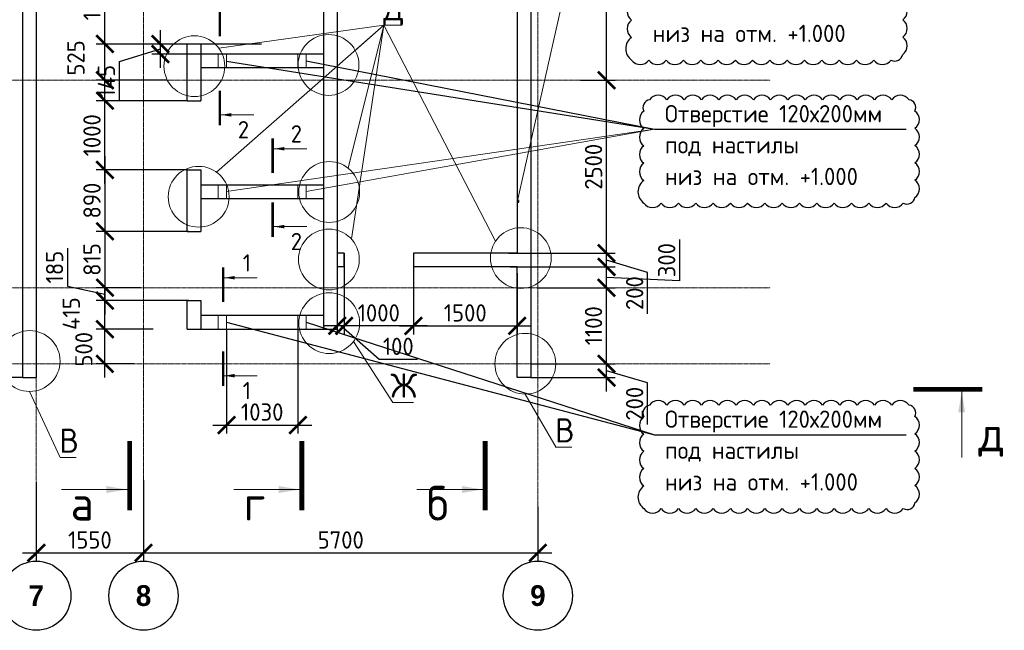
# Model space of a CAD drawing. Header units: millimetres. Extents: x 247266 to 730847, y -636031 to 10052.
# Tile 123 of 196: x 457861 to 472092, y -255233 to -246401. Entities that reach past the tile are written whole.
import ezdxf

# ---------------------------------------------------------------- set-up
doc = ezdxf.new("R2010")
doc.units = ezdxf.units.MM
doc.linetypes.add('______5', pattern=[1100, 800, -100, 100, -100])
doc.linetypes.add('осевая', pattern=[50.8, 31.75, -6.35, 6.35, -6.35])
for name, color, linetype in [('Изменения', 1, 'Continuous'), ('РАЗМЕРЫ', 7, 'Continuous'), ('СПДС_РАЗМЕРЫ', 7, 'Continuous'), ('СПДС_СИМВОЛЫ', 7, 'Continuous')]:
    doc.layers.add(name, color=color, linetype=linetype)
for name, color, linetype, lineweight in [('Надписи', 7, 'Continuous', 18), ('Оси', 7, '______5', 18), ('СТЕНЫ', 7, 'Continuous', 30), ('ТОНКИЕ', 7, 'Continuous', 9), ('Узлы', 7, 'Continuous', 0)]:
    doc.layers.add(name, color=color, linetype=linetype, lineweight=lineweight)
doc.styles.add('Century Gothic', font='GOTHIC.TTF')
doc.styles.add('GOST-2.304_Type-B', font='GOST_Common.ttf')
doc.styles.add('ГОСТ 2.304', font='GOST_Common.ttf')
doc.dimstyles.new('СПДС', dxfattribs={"dimscale": 100, "dimtxt": 2.5, "dimasz": 2.5, "dimexe": 1.25, "dimexo": 0, "dimtad": 1, "dimdec": 0, "dimtxsty": 'GOST-2.304_Type-B', "dimblk": 'ARCHTICK', "dimcen": 2.5, "dimdle": 2, "dimadec": 0, "dimazin": 2, "dimtfac": 0.75, "dimtdec": 0, "dimtmove": 1, "dimatfit": 3, "dimfxl": 1, "dimtolj": 1, "dimarcsym": 1})

# ---------------------------------------------------------------- blocks, each defined once
blk = doc.blocks.new('_ArchTick')
at = {"color": 0, "linetype": 'ByBlock', "const_width": 0.15}
blk.add_lwpolyline([(-0.5, -0.5), (0.5, 0.5)], dxfattribs=at)
blk = doc.blocks.new('*D838')
at = {"layer": 'DEFPOINTS', "color": 0, "ltscale": 100}
for p in [(457675, -251378), (457169, -251578), (457902, -251578)]:
    blk.add_point(p, dxfattribs=at)
at = {"layer": 'РАЗМЕРЫ', "color": 0, "lineweight": -2}
for p, q in [((457169, -251178), (457169, -251778)), ((457675, -251378), (457044, -251378)), ((457902, -251578), (457044, -251578))]:
    blk.add_line(p, q, dxfattribs=at)
at = {"layer": 'РАЗМЕРЫ', "color": 0, "lineweight": -2, "ltscale": 100, "xscale": 250, "yscale": 250, "zscale": 250}
for p, rotation in [((457169, -251378), 90), ((457169, -251578), 270)]:
    blk.add_blockref('_ArchTick', p, dxfattribs=dict(at, rotation=rotation))
at = {"layer": 'РАЗМЕРЫ', "color": 0, "lineweight": 0, "ltscale": 100, "insert": (456815, -251113), "char_height": 250, "attachment_point": 5, "rotation": 90, "style": 'GOST-2.304_Type-B'}
blk.add_mtext('\\A1;200', dxfattribs=at)
blk = doc.blocks.new('*D839')
at = {"layer": 'DEFPOINTS', "color": 0, "ltscale": 100}
for p in [(465252, -251378), (466343, -251378), (465251, -251578)]:
    blk.add_point(p, dxfattribs=at)
at = {"layer": 'РАЗМЕРЫ', "color": 0, "lineweight": -2}
for p, q in [((466343, -251778), (466343, -251178)), ((465252, -251378), (466468, -251378)), ((465251, -251578), (466468, -251578)), ((466937, -251656), (466343, -251478)), ((466937, -252257), (466937, -251656))]:
    blk.add_line(p, q, dxfattribs=at)
at = {"layer": 'РАЗМЕРЫ', "color": 0, "lineweight": -2, "ltscale": 100, "xscale": 250, "yscale": 250, "zscale": 250}
for p, rotation in [((466343, -251378), 90), ((466343, -251578), 270)]:
    blk.add_blockref('_ArchTick', p, dxfattribs=dict(at, rotation=rotation))
at = {"layer": 'РАЗМЕРЫ', "color": 0, "lineweight": 0, "ltscale": 100, "insert": (466749, -251956), "char_height": 250, "attachment_point": 5, "rotation": 90, "style": 'GOST-2.304_Type-B'}
blk.add_mtext('\\A1;200', dxfattribs=at)
blk = doc.blocks.new('*D840')
at = {"layer": 'DEFPOINTS', "color": 0, "ltscale": 100}
for p in [(465351, -250278), (466343, -250278), (465973, -251378)]:
    blk.add_point(p, dxfattribs=at)
at = {"layer": 'РАЗМЕРЫ', "color": 0, "lineweight": -2}
for p, q in [((466343, -251578), (466343, -250078)), ((465351, -250278), (466468, -250278)), ((465973, -251378), (466468, -251378))]:
    blk.add_line(p, q, dxfattribs=at)
at = {"layer": 'РАЗМЕРЫ', "color": 0, "lineweight": -2, "ltscale": 100, "xscale": 250, "yscale": 250, "zscale": 250}
for p, rotation in [((466343, -250278), 90), ((466343, -251378), 270)]:
    blk.add_blockref('_ArchTick', p, dxfattribs=dict(at, rotation=rotation))
at = {"layer": 'РАЗМЕРЫ', "color": 0, "lineweight": 0, "ltscale": 100, "insert": (466155, -250828), "char_height": 250, "attachment_point": 5, "rotation": 90, "style": 'GOST-2.304_Type-B'}
blk.add_mtext('\\A1;1100', dxfattribs=at)
blk = doc.blocks.new('*D841')
at = {"layer": 'DEFPOINTS', "color": 0, "ltscale": 100}
for p in [(464951, -249978), (466343, -249978), (465561, -250278)]:
    blk.add_point(p, dxfattribs=at)
at = {"layer": 'РАЗМЕРЫ', "color": 0, "lineweight": -2}
for p, q in [((467400, -249579), (467400, -250179)), ((466343, -250478), (466343, -249778)), ((464951, -249978), (466468, -249978)), ((467400, -250179), (466343, -250128)), ((465561, -250278), (466468, -250278))]:
    blk.add_line(p, q, dxfattribs=at)
at = {"layer": 'РАЗМЕРЫ', "color": 0, "lineweight": -2, "ltscale": 100, "xscale": 250, "yscale": 250, "zscale": 250}
for p, rotation in [((466343, -249978), 90), ((466343, -250278), 270)]:
    blk.add_blockref('_ArchTick', p, dxfattribs=dict(at, rotation=rotation))
at = {"layer": 'РАЗМЕРЫ', "color": 0, "lineweight": 0, "ltscale": 100, "insert": (467212, -249879), "char_height": 250, "attachment_point": 5, "rotation": 90, "style": 'GOST-2.304_Type-B'}
blk.add_mtext('\\A1;300', dxfattribs=at)
blk = doc.blocks.new('*D842')
at = {"layer": 'DEFPOINTS', "color": 0, "ltscale": 100}
for p in [(464924, -249778), (466343, -249778), (465501, -249978)]:
    blk.add_point(p, dxfattribs=at)
at = {"layer": 'РАЗМЕРЫ', "color": 0, "lineweight": -2}
for p, q in [((466343, -250178), (466343, -249578)), ((464924, -249778), (466468, -249778)), ((466937, -250056), (466343, -249878)), ((465501, -249978), (466468, -249978)), ((466937, -250657), (466937, -250056))]:
    blk.add_line(p, q, dxfattribs=at)
at = {"layer": 'РАЗМЕРЫ', "color": 0, "lineweight": -2, "ltscale": 100, "xscale": 250, "yscale": 250, "zscale": 250}
for p, rotation in [((466343, -249778), 90), ((466343, -249978), 270)]:
    blk.add_blockref('_ArchTick', p, dxfattribs=dict(at, rotation=rotation))
at = {"layer": 'РАЗМЕРЫ', "color": 0, "lineweight": 0, "ltscale": 100, "insert": (466749, -250356), "char_height": 250, "attachment_point": 5, "rotation": 90, "style": 'GOST-2.304_Type-B'}
blk.add_mtext('\\A1;200', dxfattribs=at)
blk = doc.blocks.new('*D843')
at = {"layer": 'DEFPOINTS', "color": 0, "ltscale": 100}
for p in [(465966, -247278), (466343, -247278), (464924, -249778)]:
    blk.add_point(p, dxfattribs=at)
at = {"layer": 'РАЗМЕРЫ', "color": 0, "lineweight": -2}
for p, q in [((466343, -249978), (466343, -247078)), ((465966, -247278), (466468, -247278)), ((464924, -249778), (466468, -249778))]:
    blk.add_line(p, q, dxfattribs=at)
at = {"layer": 'РАЗМЕРЫ', "color": 0, "lineweight": -2, "ltscale": 100, "xscale": 250, "yscale": 250, "zscale": 250}
for p, rotation in [((466343, -247278), 90), ((466343, -249778), 270)]:
    blk.add_blockref('_ArchTick', p, dxfattribs=dict(at, rotation=rotation))
at = {"layer": 'РАЗМЕРЫ', "color": 0, "lineweight": 0, "ltscale": 100, "insert": (466155, -248528), "char_height": 250, "attachment_point": 5, "rotation": 90, "style": 'GOST-2.304_Type-B'}
blk.add_mtext('\\A1;2500', dxfattribs=at)
blk = doc.blocks.new('*D844')
at = {"layer": 'DEFPOINTS', "color": 0, "ltscale": 100}
for p in [(466316, -244178), (466343, -244178), (465966, -247278)]:
    blk.add_point(p, dxfattribs=at)
at = {"layer": 'РАЗМЕРЫ', "color": 0, "lineweight": -2}
for p, q in [((466343, -247478), (466343, -243978)), ((466316, -244178), (466468, -244178)), ((465966, -247278), (466468, -247278))]:
    blk.add_line(p, q, dxfattribs=at)
at = {"layer": 'РАЗМЕРЫ', "color": 0, "lineweight": -2, "ltscale": 100, "xscale": 250, "yscale": 250, "zscale": 250}
for p, rotation in [((466343, -244178), 90), ((466343, -247278), 270)]:
    blk.add_blockref('_ArchTick', p, dxfattribs=dict(at, rotation=rotation))
at = {"layer": 'РАЗМЕРЫ', "color": 0, "lineweight": 0, "ltscale": 100, "insert": (466155, -245728), "char_height": 250, "attachment_point": 5, "rotation": 90, "style": 'GOST-2.304_Type-B'}
blk.add_mtext('\\A1;3100', dxfattribs=at)
blk = doc.blocks.new('*D852')
at = {"layer": 'DEFPOINTS', "color": 0, "ltscale": 100}
for p in [(465051, -250067), (463551, -250383), (465051, -250829)]:
    blk.add_point(p, dxfattribs=at)
at = {"layer": 'РАЗМЕРЫ', "color": 0, "lineweight": -2}
for p, q in [((465051, -250067), (465051, -250954)), ((463551, -250383), (463551, -250954)), ((463351, -250829), (465251, -250829))]:
    blk.add_line(p, q, dxfattribs=at)
at = {"layer": 'РАЗМЕРЫ', "color": 0, "lineweight": -2, "ltscale": 100, "xscale": 250, "yscale": 250, "zscale": 250, "rotation": 180}
blk.add_blockref('_ArchTick', (463551, -250829), dxfattribs=at)
at = {"layer": 'РАЗМЕРЫ', "color": 0, "lineweight": -2, "ltscale": 100, "xscale": 250, "yscale": 250, "zscale": 250}
blk.add_blockref('_ArchTick', (465051, -250829), dxfattribs=at)
at = {"layer": 'РАЗМЕРЫ', "color": 0, "lineweight": 0, "ltscale": 100, "insert": (464301, -250642), "char_height": 250, "attachment_point": 5, "style": 'GOST-2.304_Type-B'}
blk.add_mtext('\\A1;1500', dxfattribs=at)
blk = doc.blocks.new('*D853')
at = {"layer": 'DEFPOINTS', "color": 0, "ltscale": 100}
for p in [(462551, -249778), (463551, -249812), (462551, -250829)]:
    blk.add_point(p, dxfattribs=at)
at = {"layer": 'РАЗМЕРЫ', "color": 0, "lineweight": -2}
for p, q in [((462551, -249778), (462551, -250954)), ((463551, -249812), (463551, -250954)), ((463751, -250829), (462351, -250829))]:
    blk.add_line(p, q, dxfattribs=at)
at = {"layer": 'РАЗМЕРЫ', "color": 0, "lineweight": -2, "ltscale": 100, "xscale": 250, "yscale": 250, "zscale": 250, "rotation": 180}
blk.add_blockref('_ArchTick', (462551, -250829), dxfattribs=at)
at = {"layer": 'РАЗМЕРЫ', "color": 0, "lineweight": -2, "ltscale": 100, "xscale": 250, "yscale": 250, "zscale": 250}
blk.add_blockref('_ArchTick', (463551, -250829), dxfattribs=at)
at = {"layer": 'РАЗМЕРЫ', "color": 0, "lineweight": 0, "ltscale": 100, "insert": (463051, -250642), "char_height": 250, "attachment_point": 5, "style": 'GOST-2.304_Type-B'}
blk.add_mtext('\\A1;1000', dxfattribs=at)
blk = doc.blocks.new('*D854')
at = {"layer": 'DEFPOINTS', "color": 0, "ltscale": 100}
for p in [(462451, -249780), (462551, -249778), (462451, -250829)]:
    blk.add_point(p, dxfattribs=at)
at = {"layer": 'РАЗМЕРЫ', "color": 0, "lineweight": -2}
for p, q in [((462451, -249780), (462451, -250954)), ((462551, -249778), (462551, -250954)), ((462751, -250829), (462251, -250829)), ((463058, -251314), (462501, -250829)), ((463609, -251314), (463058, -251314))]:
    blk.add_line(p, q, dxfattribs=at)
at = {"layer": 'РАЗМЕРЫ', "color": 0, "lineweight": -2, "ltscale": 100, "xscale": 250, "yscale": 250, "zscale": 250}
blk.add_blockref('_ArchTick', (462451, -250829), dxfattribs=at)
at = {"layer": 'РАЗМЕРЫ', "color": 0, "lineweight": -2, "ltscale": 100, "xscale": 250, "yscale": 250, "zscale": 250, "rotation": 180}
blk.add_blockref('_ArchTick', (462551, -250829), dxfattribs=at)
at = {"layer": 'РАЗМЕРЫ', "color": 0, "lineweight": 0, "ltscale": 100, "insert": (463333, -251126), "char_height": 250, "attachment_point": 5, "style": 'GOST-2.304_Type-B'}
blk.add_mtext('\\A1;100', dxfattribs=at)
blk = doc.blocks.new('NSY101')
at = {"color": 0, "linetype": 'ByBlock', "lineweight": -2}
blk.add_circle((0, 0), 50, dxfattribs=at)
blk = doc.blocks.new('СЛОЖНЫЙ_ОБЪЕКТ_34')
at = {"layer": 'Оси', "color": 16, "linetype": 'Continuous', "lineweight": 25, "transparency": 33554687, "xscale": 9.999999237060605, "yscale": 9.999999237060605, "zscale": 9.999999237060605}
blk.add_blockref('NSY101', (24563, -43009), dxfattribs=at)
at = {"layer": 'Оси', "color": 16, "linetype": 'Continuous', "lineweight": 25, "transparency": 33554687, "insert": (24563, -43009), "char_height": 300, "width": 385, "attachment_point": 5, "style": 'Century Gothic'}
blk.add_mtext('\\A1;{\\fCentury Gothic|i0|b1;\\H300.000000;\\W1.000000;\\C16;7}\\P', dxfattribs=at)
blk = doc.blocks.new('СЛОЖНЫЙ_ОБЪЕКТ_35')
at = {"layer": 'Оси', "color": 16, "linetype": 'Continuous', "lineweight": 25, "transparency": 33554687, "xscale": 9.999999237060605, "yscale": 9.999999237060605, "zscale": 9.999999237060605}
blk.add_blockref('NSY101', (26113, -43009), dxfattribs=at)
at = {"layer": 'Оси', "color": 16, "linetype": 'Continuous', "lineweight": 25, "transparency": 33554687, "insert": (26113, -43009), "char_height": 300, "width": 385, "attachment_point": 5, "style": 'Century Gothic'}
blk.add_mtext('\\A1;{\\fCentury Gothic|i0|b1;\\H300.000000;\\W1.000000;\\C16;8}\\P', dxfattribs=at)
blk = doc.blocks.new('СЛОЖНЫЙ_ОБЪЕКТ_36')
at = {"layer": 'Оси', "color": 16, "linetype": 'Continuous', "lineweight": 25, "transparency": 33554687, "xscale": 9.999999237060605, "yscale": 9.999999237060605, "zscale": 9.999999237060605}
blk.add_blockref('NSY101', (31813, -43009), dxfattribs=at)
at = {"layer": 'Оси', "color": 16, "linetype": 'Continuous', "lineweight": 25, "transparency": 33554687, "insert": (31813, -43009), "char_height": 300, "width": 385, "attachment_point": 5, "style": 'Century Gothic'}
blk.add_mtext('\\A1;{\\fCentury Gothic|i0|b1;\\H300.000000;\\W1.000000;\\C16;9}\\P', dxfattribs=at)
blk = doc.blocks.new('*D870')
at = {"layer": 'DEFPOINTS', "color": 0, "ltscale": 100}
for p in [(458101, -253091), (459651, -253061), (459651, -254113)]:
    blk.add_point(p, dxfattribs=at)
at = {"layer": 'РАЗМЕРЫ', "color": 0, "lineweight": -2}
for p, q in [((458101, -253091), (458101, -254238)), ((459651, -253061), (459651, -254238)), ((457901, -254113), (459851, -254113))]:
    blk.add_line(p, q, dxfattribs=at)
at = {"layer": 'РАЗМЕРЫ', "color": 0, "lineweight": -2, "ltscale": 100, "xscale": 250, "yscale": 250, "zscale": 250, "rotation": 180}
blk.add_blockref('_ArchTick', (458101, -254113), dxfattribs=at)
at = {"layer": 'РАЗМЕРЫ', "color": 0, "lineweight": -2, "ltscale": 100, "xscale": 250, "yscale": 250, "zscale": 250}
blk.add_blockref('_ArchTick', (459651, -254113), dxfattribs=at)
at = {"layer": 'РАЗМЕРЫ', "color": 0, "lineweight": 0, "ltscale": 100, "insert": (458876, -253926), "char_height": 250, "attachment_point": 5, "style": 'GOST-2.304_Type-B'}
blk.add_mtext('\\A1;1550', dxfattribs=at)
blk = doc.blocks.new('*D871')
at = {"layer": 'DEFPOINTS', "color": 0, "ltscale": 100}
for p in [(459651, -253340), (465351, -253449), (465351, -254113)]:
    blk.add_point(p, dxfattribs=at)
at = {"layer": 'РАЗМЕРЫ', "color": 0, "lineweight": -2}
for p, q in [((459651, -253340), (459651, -254238)), ((465351, -253449), (465351, -254238)), ((459451, -254113), (465551, -254113))]:
    blk.add_line(p, q, dxfattribs=at)
at = {"layer": 'РАЗМЕРЫ', "color": 0, "lineweight": -2, "ltscale": 100, "xscale": 250, "yscale": 250, "zscale": 250, "rotation": 180}
blk.add_blockref('_ArchTick', (459651, -254113), dxfattribs=at)
at = {"layer": 'РАЗМЕРЫ', "color": 0, "lineweight": -2, "ltscale": 100, "xscale": 250, "yscale": 250, "zscale": 250}
blk.add_blockref('_ArchTick', (465351, -254113), dxfattribs=at)
at = {"layer": 'РАЗМЕРЫ', "color": 0, "lineweight": 0, "ltscale": 100, "insert": (462501, -253926), "char_height": 250, "attachment_point": 5, "style": 'GOST-2.304_Type-B'}
blk.add_mtext('\\A1;5700', dxfattribs=at)
blk = doc.blocks.new('*D1414')
at = {"layer": 'DEFPOINTS', "color": 0, "ltscale": 100}
for p in [(459093, -250878), (459788, -250878), (459516, -251378)]:
    blk.add_point(p, dxfattribs=at)
at = {"layer": 'РАЗМЕРЫ', "color": 0, "lineweight": -2}
for p, q in [((459093, -251578), (459093, -250678)), ((459788, -250878), (458968, -250878)), ((459516, -251378), (458968, -251378))]:
    blk.add_line(p, q, dxfattribs=at)
at = {"layer": 'РАЗМЕРЫ', "color": 0, "lineweight": -2, "ltscale": 100, "xscale": 250, "yscale": 250, "zscale": 250}
for p, rotation in [((459093, -250878), 90), ((459093, -251378), 270)]:
    blk.add_blockref('_ArchTick', p, dxfattribs=dict(at, rotation=rotation))
at = {"layer": 'РАЗМЕРЫ', "color": 0, "lineweight": 0, "ltscale": 100, "insert": (458788, -251168), "char_height": 250, "attachment_point": 5, "rotation": 90, "style": 'GOST-2.304_Type-B'}
blk.add_mtext('\\A1;500', dxfattribs=at)
blk = doc.blocks.new('*D1415')
at = {"layer": 'DEFPOINTS', "color": 0, "ltscale": 100}
for p in [(459093, -250463), (459560, -250463), (459606, -250878)]:
    blk.add_point(p, dxfattribs=at)
at = {"layer": 'РАЗМЕРЫ', "color": 0, "lineweight": -2}
for p, q in [((459093, -251078), (459093, -250263)), ((459560, -250463), (458968, -250463)), ((459606, -250878), (458968, -250878))]:
    blk.add_line(p, q, dxfattribs=at)
at = {"layer": 'РАЗМЕРЫ', "color": 0, "lineweight": -2, "ltscale": 100, "xscale": 250, "yscale": 250, "zscale": 250}
for p, rotation in [((459093, -250463), 90), ((459093, -250878), 270)]:
    blk.add_blockref('_ArchTick', p, dxfattribs=dict(at, rotation=rotation))
at = {"layer": 'РАЗМЕРЫ', "color": 0, "lineweight": 0, "ltscale": 100, "insert": (458606, -250652), "char_height": 250, "attachment_point": 5, "rotation": 90, "style": 'GOST-2.304_Type-B'}
blk.add_mtext('\\A1;415', dxfattribs=at)
blk = doc.blocks.new('*D1416')
at = {"layer": 'DEFPOINTS', "color": 0, "ltscale": 100}
for p in [(459606, -250278), (459093, -250463), (460304, -250463)]:
    blk.add_point(p, dxfattribs=at)
at = {"layer": 'РАЗМЕРЫ', "color": 0, "lineweight": -2}
for p, q in [((458552, -249705), (458552, -250255)), ((459093, -250078), (459093, -250663)), ((458552, -250255), (459093, -250370)), ((459606, -250278), (458968, -250278)), ((460304, -250463), (458968, -250463))]:
    blk.add_line(p, q, dxfattribs=at)
at = {"layer": 'РАЗМЕРЫ', "color": 0, "lineweight": -2, "ltscale": 100, "xscale": 250, "yscale": 250, "zscale": 250}
for p, rotation in [((459093, -250278), 90), ((459093, -250463), 270)]:
    blk.add_blockref('_ArchTick', p, dxfattribs=dict(at, rotation=rotation))
at = {"layer": 'РАЗМЕРЫ', "color": 0, "lineweight": 0, "ltscale": 100, "insert": (458365, -249980), "char_height": 250, "attachment_point": 5, "rotation": 90, "style": 'GOST-2.304_Type-B'}
blk.add_mtext('\\A1;185', dxfattribs=at)
blk = doc.blocks.new('*D1417')
at = {"layer": 'DEFPOINTS', "color": 0, "ltscale": 100}
for p in [(459093, -247573), (460280, -247573), (459705, -248573)]:
    blk.add_point(p, dxfattribs=at)
at = {"layer": 'РАЗМЕРЫ', "color": 0, "lineweight": -2}
for p, q in [((459093, -248773), (459093, -247373)), ((460280, -247573), (458968, -247573)), ((459705, -248573), (458968, -248573))]:
    blk.add_line(p, q, dxfattribs=at)
at = {"layer": 'РАЗМЕРЫ', "color": 0, "lineweight": -2, "ltscale": 100, "xscale": 250, "yscale": 250, "zscale": 250}
for p, rotation in [((459093, -247573), 90), ((459093, -248573), 270)]:
    blk.add_blockref('_ArchTick', p, dxfattribs=dict(at, rotation=rotation))
at = {"layer": 'РАЗМЕРЫ', "color": 0, "lineweight": 0, "ltscale": 100, "insert": (458906, -248073), "char_height": 250, "attachment_point": 5, "rotation": 90, "style": 'GOST-2.304_Type-B'}
blk.add_mtext('\\A1;1000', dxfattribs=at)
blk = doc.blocks.new('*D1418')
at = {"layer": 'DEFPOINTS', "color": 0, "ltscale": 100}
for p in [(459093, -246753), (459478, -246753), (459991, -247278)]:
    blk.add_point(p, dxfattribs=at)
at = {"layer": 'РАЗМЕРЫ', "color": 0, "lineweight": -2}
for p, q in [((459093, -247478), (459093, -246553)), ((459478, -246753), (458968, -246753)), ((459991, -247278), (458968, -247278))]:
    blk.add_line(p, q, dxfattribs=at)
at = {"layer": 'РАЗМЕРЫ', "color": 0, "lineweight": -2, "ltscale": 100, "xscale": 250, "yscale": 250, "zscale": 250}
for p, rotation in [((459093, -246753), 90), ((459093, -247278), 270)]:
    blk.add_blockref('_ArchTick', p, dxfattribs=dict(at, rotation=rotation))
at = {"layer": 'РАЗМЕРЫ', "color": 0, "lineweight": 0, "ltscale": 100, "insert": (458673, -246954), "char_height": 250, "attachment_point": 5, "rotation": 90, "style": 'GOST-2.304_Type-B'}
blk.add_mtext('\\A1;525', dxfattribs=at)
blk = doc.blocks.new('*D1421')
at = {"layer": 'DEFPOINTS', "color": 0, "ltscale": 100}
for p in [(460288, -248573), (459093, -249463), (460300, -249463)]:
    blk.add_point(p, dxfattribs=at)
at = {"layer": 'РАЗМЕРЫ', "color": 0, "lineweight": -2}
for p, q in [((459093, -248373), (459093, -249663)), ((460288, -248573), (458968, -248573)), ((460300, -249463), (458968, -249463))]:
    blk.add_line(p, q, dxfattribs=at)
at = {"layer": 'РАЗМЕРЫ', "color": 0, "lineweight": -2, "ltscale": 100, "xscale": 250, "yscale": 250, "zscale": 250}
for p, rotation in [((459093, -248573), 90), ((459093, -249463), 270)]:
    blk.add_blockref('_ArchTick', p, dxfattribs=dict(at, rotation=rotation))
at = {"layer": 'РАЗМЕРЫ', "color": 0, "lineweight": 0, "ltscale": 100, "insert": (458906, -249018), "char_height": 250, "attachment_point": 5, "rotation": 90, "style": 'GOST-2.304_Type-B'}
blk.add_mtext('\\A1;890', dxfattribs=at)
blk = doc.blocks.new('*D1422')
at = {"layer": 'DEFPOINTS', "color": 0, "ltscale": 100}
for p in [(460300, -249463), (459093, -250278), (459418, -250278)]:
    blk.add_point(p, dxfattribs=at)
at = {"layer": 'РАЗМЕРЫ', "color": 0, "lineweight": -2}
for p, q in [((459093, -249263), (459093, -250478)), ((460300, -249463), (458968, -249463)), ((459418, -250278), (458968, -250278))]:
    blk.add_line(p, q, dxfattribs=at)
at = {"layer": 'РАЗМЕРЫ', "color": 0, "lineweight": -2, "ltscale": 100, "xscale": 250, "yscale": 250, "zscale": 250}
for p, rotation in [((459093, -249463), 90), ((459093, -250278), 270)]:
    blk.add_blockref('_ArchTick', p, dxfattribs=dict(at, rotation=rotation))
at = {"layer": 'РАЗМЕРЫ', "color": 0, "lineweight": 0, "ltscale": 100, "insert": (458906, -249870), "char_height": 250, "attachment_point": 5, "rotation": 90, "style": 'GOST-2.304_Type-B'}
blk.add_mtext('\\A1;815', dxfattribs=at)
blk = doc.blocks.new('*D1423')
at = {"layer": 'DEFPOINTS', "color": 0, "ltscale": 100}
for p in [(459093, -245452), (459286, -245452), (460281, -246753)]:
    blk.add_point(p, dxfattribs=at)
at = {"layer": 'РАЗМЕРЫ', "color": 0, "lineweight": -2}
for p, q in [((459093, -246953), (459093, -245252)), ((459286, -245452), (458968, -245452)), ((460281, -246753), (458968, -246753))]:
    blk.add_line(p, q, dxfattribs=at)
at = {"layer": 'РАЗМЕРЫ', "color": 0, "lineweight": -2, "ltscale": 100, "xscale": 250, "yscale": 250, "zscale": 250}
for p, rotation in [((459093, -245452), 90), ((459093, -246753), 270)]:
    blk.add_blockref('_ArchTick', p, dxfattribs=dict(at, rotation=rotation))
at = {"layer": 'РАЗМЕРЫ', "color": 0, "lineweight": 0, "ltscale": 100, "insert": (458906, -246103), "char_height": 250, "attachment_point": 5, "rotation": 90, "style": 'GOST-2.304_Type-B'}
blk.add_mtext('\\A1;1300', dxfattribs=at)
blk = doc.blocks.new('*D1424')
at = {"layer": 'DEFPOINTS', "color": 0, "ltscale": 100}
for p in [(459896, -246753), (461358, -246753), (460481, -246898)]:
    blk.add_point(p, dxfattribs=at)
at = {"layer": 'РАЗМЕРЫ', "color": 0, "lineweight": -2}
for p, q in [((459896, -247098), (459896, -246553)), ((461358, -246753), (459771, -246753)), ((459302, -247004), (459896, -246825)), ((460481, -246898), (459771, -246898)), ((459302, -247579), (459302, -247004))]:
    blk.add_line(p, q, dxfattribs=at)
at = {"layer": 'РАЗМЕРЫ', "color": 0, "lineweight": -2, "ltscale": 100, "xscale": 250, "yscale": 250, "zscale": 250}
for p, rotation in [((459896, -246753), 90), ((459896, -246898), 270)]:
    blk.add_blockref('_ArchTick', p, dxfattribs=dict(at, rotation=rotation))
at = {"layer": 'РАЗМЕРЫ', "color": 0, "lineweight": 0, "ltscale": 100, "insert": (459115, -247291), "char_height": 250, "attachment_point": 5, "rotation": 90, "style": 'GOST-2.304_Type-B'}
blk.add_mtext('\\A1;145', dxfattribs=at)

msp = doc.modelspace()

# ---------------------------------------------------------------- linework, layer by layer
at = {"layer": 'Изменения', "elevation": 560}
msp.add_lwpolyline([(466705.09, -246157.11, 0.52056705), (466705.09, -246407.11, 0.52056705), (466705.09, -246657.11, 0.52056705), (466705.09, -246984.69, 0.52056705), (466955.09, -246984.69, 0.52056705), (467205.09, -246984.69, 0.52056705), (467455.09, -246984.69, 0.52056705), (467705.09, -246984.69, 0.52056705), (467955.09, -246984.69, 0.52056705), (468205.09, -246984.69, 0.52056705), (468455.09, -246984.69, 0.52056705), (468705.09, -246984.69, 0.52056705), (468955.09, -246984.69, 0.52056705), (469205.09, -246984.69, 0.52056705), (469455.09, -246984.69, 0.52056705), (469705.09, -246984.69, 0.52056705), (469955.09, -246984.69, 0.52056705), (470205.09, -246984.69, 0.52056705), (470455.09, -246984.69, 0.52056705), (470623.57, -246903.16, 0.52056705), (470623.57, -246653.16, 0.52056705), (470623.57, -246403.16, 0.52056705), (470623.57, -246153.16, 0.52056705)], format="xyb", dxfattribs=at)
for points in [[(466964.86, -247558.49, 0.52056705), (466882.59, -247726.23, 0.52056705), (466882.59, -247976.23, 0.52056705), (466882.59, -248226.23, 0.52056705), (466882.59, -248476.23, 0.52056705), (466882.59, -248726.23, 0.52056705), (466882.59, -249053.8, 0.52056705), (467132.59, -249053.8, 0.52056705), (467382.59, -249053.8, 0.52056705), (467632.59, -249053.8, 0.52056705), (467882.59, -249053.8, 0.52056705), (468132.59, -249053.8, 0.52056705), (468382.59, -249053.8, 0.52056705), (468632.59, -249053.8, 0.52056705), (468882.59, -249053.8, 0.52056705), (469132.59, -249053.8, 0.52056705), (469382.59, -249053.8, 0.52056705), (469632.59, -249053.8, 0.52056705), (469882.59, -249053.8, 0.52056705), (470132.59, -249053.8, 0.52056705), (470382.59, -249053.8, 0.52056705), (470632.59, -249053.8, 0.52056705), (470801.07, -248972.28, 0.52056705), (470801.07, -248722.28, 0.52056705), (470801.07, -248472.28, 0.52056705), (470801.07, -248222.28, 0.52056705), (470801.07, -247972.28, 0.52056705), (470801.07, -247722.28, 0.52056705), (470714.86, -247558.49, 0.52056705), (470464.86, -247558.49, 0.52056705), (470214.86, -247558.49, 0.52056705), (469964.86, -247558.49, 0.52056705), (469714.86, -247558.49, 0.52056705), (469464.86, -247558.49, 0.52056705), (469214.86, -247558.49, 0.52056705), (468964.86, -247558.49, 0.52056705), (468714.86, -247558.49, 0.52056705), (468464.86, -247558.49, 0.52056705), (468214.86, -247558.49, 0.52056705), (467964.86, -247558.49, 0.52056705), (467714.86, -247558.49, 0.52056705), (467464.86, -247558.49, 0.52056705), (467214.86, -247558.49, 0.52056705)], [(466964.86, -251976.54, 0.52056705), (466882.59, -252144.28, 0.52056705), (466882.59, -252394.28, 0.52056705), (466882.59, -252644.28, 0.52056705), (466882.59, -252894.28, 0.52056705), (466882.59, -253144.28, 0.52056705), (466882.59, -253471.85, 0.52056705), (467132.59, -253471.85, 0.52056705), (467382.59, -253471.85, 0.52056705), (467632.59, -253471.85, 0.52056705), (467882.59, -253471.85, 0.52056705), (468132.59, -253471.85, 0.52056705), (468382.59, -253471.85, 0.52056705), (468632.59, -253471.85, 0.52056705), (468882.59, -253471.85, 0.52056705), (469132.59, -253471.85, 0.52056705), (469382.59, -253471.85, 0.52056705), (469632.59, -253471.85, 0.52056705), (469882.59, -253471.85, 0.52056705), (470132.59, -253471.85, 0.52056705), (470382.59, -253471.85, 0.52056705), (470632.59, -253471.85, 0.52056705), (470801.07, -253390.33, 0.52056705), (470801.07, -253140.33, 0.52056705), (470801.07, -252890.33, 0.52056705), (470801.07, -252640.33, 0.52056705), (470801.07, -252390.33, 0.52056705), (470801.07, -252140.33, 0.52056705), (470714.86, -251976.54, 0.52056705), (470464.86, -251976.54, 0.52056705), (470214.86, -251976.54, 0.52056705), (469964.86, -251976.54, 0.52056705), (469714.86, -251976.54, 0.52056705), (469464.86, -251976.54, 0.52056705), (469214.86, -251976.54, 0.52056705), (468964.86, -251976.54, 0.52056705), (468714.86, -251976.54, 0.52056705), (468464.86, -251976.54, 0.52056705), (468214.86, -251976.54, 0.52056705), (467964.86, -251976.54, 0.52056705), (467714.86, -251976.54, 0.52056705), (467464.86, -251976.54, 0.52056705), (467214.86, -251976.54, 0.52056705)]]:
    msp.add_lwpolyline(points, format="xyb", close=True, dxfattribs=at)
at = {"layer": 'Надписи', "lineweight": 15, "ltscale": 0.3}
for p, q in [((465051.68, -249040.85, -760), (466808.24, -241254.82, -760)), ((460705.11, -248606.17, -720), (463122.49, -246482.12, -720)), ((460740.82, -246815.05, -720), (463122.49, -246482.12, -720)), ((462608.27, -248549.46, -720), (463122.49, -246482.12, -720)), ((462654.92, -249573.04, -720), (463122.49, -246482.12, -720)), ((462654.92, -249573.04, -720), (463122.49, -246482.12, -720)), ((462710.92, -246844.61, -720), (463122.49, -246482.12, -720)), ((462710.92, -246844.61, -720), (463122.49, -246482.12, -720)), ((462710.92, -246844.61, -720), (463122.49, -246482.12, -720)), ((463122.49, -246482.12, -720), (463122.59, -246482.12, -720)), ((463122.71, -246481.77, -720), (463387.96, -246481.77, -720)), ((462685.8, -251054.19, -720), (463253.39, -251938.07, -720)), ((462685.8, -251054.19, -720), (463253.39, -251938.07, -720)), ((462685.8, -251054.19, -720), (463253.39, -251938.07, -720)), ((458004.73, -251777.94, -360), (458448.39, -252735.86, -360)), ((458004.73, -251777.94, -360), (458448.39, -252735.86, -360)), ((458004.73, -251777.94, -360), (458448.39, -252735.86, -360)), ((465168.98, -251817.33, -1280), (465612.65, -252586.77, -1280)), ((465168.98, -251817.33, -1280), (465612.65, -252586.77, -1280)), ((465168.98, -251817.33, -1280), (465612.65, -252586.77, -1280)), ((463253.39, -251938.07, -720), (463253.49, -251938.07, -720)), ((463253.63, -251937.72, -720), (463553.91, -251937.72, -720)), ((465612.65, -252586.77, -1280), (465612.75, -252586.77, -1280)), ((465612.85, -252586.42, -1280), (465843.06, -252586.42, -1280)), ((458448.39, -252735.86, -360), (458448.49, -252735.86, -360)), ((458448.6, -252735.51, -360), (458678.81, -252735.51, -360))]:
    msp.add_line(p, q, dxfattribs=at)
at = {"layer": 'Надписи', "ltscale": 0.3}
msp.add_line((463122.61, -246481.77, -720), (464739.29, -249604.02, -360), dxfattribs=at)
at = {"layer": 'Надписи'}
for centre in [(462325.54, -247055.86, -360), (460385.9, -247074.24, -360), (462334.73, -248893.43, -360), (460447.66, -248962.34, -360), (462330.12, -249869.09, -720), (465104.13, -249849.04, -360), (462334.73, -250789.81, -360), (458004.73, -251338.46), (465168.98, -251377.85, -920)]:
    msp.add_circle(centre, 439.48, dxfattribs=at)
at = {"layer": 'Оси', "linetype": 'осевая', "lineweight": 0, "ltscale": 0.3, "transparency": 33554687}
for p, q in [((458101.49, -240419.53, -1120), (458101.49, -254217.3, -1120)), ((459651.49, -240419.53, -1120), (459651.49, -254217.3, -1120)), ((465351.49, -240419.53, -1120), (465351.49, -254217.3, -1120)), ((454564.22, -247277.85, -1120), (468708.85, -247277.85, -1120)), ((454564.22, -250277.85, -1120), (468708.85, -250277.85, -1120)), ((454564.22, -251377.85, -1120), (468708.85, -251377.85, -1120))]:
    msp.add_line(p, q, dxfattribs=at)
at = {"layer": 'СПДС_СИМВОЛЫ', "ltscale": 100}
for p, q in [((460848.32, -247000.22, -560), (467037.14, -247985.8)), ((462001.38, -246997.85, -560), (467037.14, -247985.8)), ((467037.14, -247985.8), (470675.98, -247985.8)), ((460851.38, -250777.85, -560), (467037.14, -252403.85)), ((462001.38, -250777.85, -560), (467037.14, -252403.85)), ((467037.14, -252403.85), (470675.98, -252403.85))]:
    msp.add_line(p, q, dxfattribs=at)
at = {"layer": 'СТЕНЫ', "linetype": 'Continuous', "transparency": 33554687}
for p, q in [((462251.38, -243927.85, -560), (462251.38, -250877.85, -560)), ((465051.38, -243927.85, -560), (465051.38, -249777.85, -560)), ((457901.38, -244177.85, -560), (457901.38, -251577.85, -560)), ((458101.38, -244127.85, -560), (458101.38, -251577.85, -560)), ((462451.38, -244127.85, -560), (462451.38, -249777.85, -560)), ((465251.38, -251577.85, -560), (465251.38, -244177.85, -560)), ((460281.38, -247572.85, -755.24), (460281.38, -246752.85, -560)), ((460481.38, -246752.85, -560), (460481.38, -247572.85, -755.24)), ((462251.38, -246897.85, -560), (460481.38, -246897.85, -560)), ((462251.38, -247097.85, -560), (460481.38, -247097.85, -560)), ((460281.38, -249462.85, -755.48), (460281.38, -248572.85, -558.9)), ((460481.38, -248572.85, -558.9), (460481.38, -249462.85, -755.48)), ((460481.38, -248787.85, -560), (462251.38, -248787.85, -560)), ((460481.38, -248987.85, -560), (462251.38, -248987.85, -560)), ((462551.38, -249777.85, -560), (462451.38, -249777.85, -560)), ((465051.38, -249777.85, -560), (463551.38, -249777.85, -560)), ((462551.38, -249977.85, -560), (462451.38, -249977.85, -560)), ((462451.38, -249977.85, -560), (462451.38, -250877.85, -560)), ((465051.38, -249977.85, -560), (463551.38, -249977.85, -560)), ((465051.38, -251577.85, -560), (465051.38, -249977.85, -560)), ((460281.38, -250877.85, -760), (460281.38, -250462.85, -760)), ((460481.38, -250462.85, -760), (460481.38, -250877.85, -760)), ((462251.38, -250677.85, -560), (460481.38, -250677.85, -560)), ((460281.38, -250877.85, -560), (462451.38, -250877.85, -560)), ((457901.38, -251577.85, -560), (458101.38, -251577.85, -560)), ((465251.38, -251577.85, -560), (465051.38, -251577.85, -560))]:
    msp.add_line(p, q, dxfattribs=at)
for points, elevation in [([(460281.38, -246752.85), (460481.38, -246752.85)], -560), ([(460281.38, -247572.85), (460481.38, -247572.85)], -560), ([(460281.38, -248572.85), (460481.38, -248572.85)], -560), ([(465051.68, -249015.85), (465051.68, -249040.85), (465076.68, -249040.85), (465076.68, -249015.85), (465051.68, -249015.85)], -200), ([(460281.38, -249462.85), (460481.38, -249462.85)], -755.48), ([(462551.38, -249977.85), (462551.38, -249777.85)], -560), ([(463551.38, -249779.69), (463551.38, -249977.85)], -560), ([(460281.38, -250462.85), (460481.38, -250462.85)], -513.61)]:
    msp.add_lwpolyline(points, dxfattribs=dict(at, elevation=elevation))
at = {"layer": 'ТОНКИЕ', "ltscale": 100}
for p, q in [((460731.38, -247097.85, -560), (460731.38, -246897.85, -560)), ((460851.38, -247097.85, -560), (460851.38, -246897.85, -560)), ((461881.38, -247097.85, -560), (461881.38, -246897.85, -560)), ((462001.38, -247097.85, -560), (462001.38, -246897.85, -560)), ((460851.38, -248887.85, -560), (467037.14, -247985.8)), ((467037.14, -247985.8), (462001.38, -248887.85, -560)), ((460731.38, -248987.85, -560), (460731.38, -248787.85, -560)), ((460851.38, -248987.85, -560), (460851.38, -248787.85, -560)), ((461881.38, -248987.85, -560), (461881.38, -248787.85, -560)), ((462001.38, -248987.85, -560), (462001.38, -248787.85, -560)), ((460731.38, -250877.85, -560), (460731.38, -250677.85, -560)), ((460851.38, -250877.85, -560), (460851.38, -250677.85, -560)), ((461881.38, -250877.85, -560), (461881.38, -250677.85, -560)), ((462001.38, -250877.85, -560), (462001.38, -250677.85, -560))]:
    msp.add_line(p, q, dxfattribs=at)
at = {"layer": 'Узлы', "linetype": 'Continuous', "lineweight": 0}
for p, q in [((460770.11, -247777.66), (461245.11, -247777.66)), ((461535.22, -248267.58), (462010.22, -248267.58)), ((461535.22, -249394.77), (462010.22, -249394.77)), ((460818.94, -250133.39), (461293.94, -250133.39)), ((460818.94, -251550.39), (461293.94, -251550.39)), ((471476.71, -251782.18, -360), (471476.71, -252732.18, -360)), ((459414.58, -253196.65, -360), (458464.58, -253196.65, -360)), ((461904.88, -253196.65, -360), (460954.88, -253196.65, -360)), ((464552.6, -253196.65, -360), (463602.6, -253196.65, -360))]:
    msp.add_line(p, q, dxfattribs=at)
at = {"layer": 'Узлы', "linetype": 'Continuous', "lineweight": 0, "const_width": 35}
for points in [[(460752.61, -246143.67), (460752.61, -246643.67)], [(460752.61, -247927.66), (460752.61, -247427.66)], [(461517.72, -248117.58), (461517.72, -248617.58)], [(461517.72, -249544.77), (461517.72, -249044.77)], [(460801.44, -249983.39), (460801.44, -250483.39)], [(460801.44, -251700.39), (460801.44, -251200.39)]]:
    msp.add_lwpolyline(points, dxfattribs=at)
at = {"layer": 'Узлы', "linetype": 'Continuous', "lineweight": 0, "const_width": 70, "elevation": -360}
for points in [[(471776.71, -251747.18), (470776.71, -251747.18)], [(459449.58, -253496.65), (459449.58, -252496.65)], [(461939.88, -253496.65), (461939.88, -252496.65)], [(464587.6, -253496.65), (464587.6, -252496.65)]]:
    msp.add_lwpolyline(points, dxfattribs=at)
at = {"layer": 'Узлы', "linetype": 'Continuous', "lineweight": 0}
for points in [[(460770.11, -247777.66), (460920.34, -247802.8), (460920.34, -247752.52)], [(461535.22, -248267.58), (461685.45, -248292.72), (461685.45, -248242.44)], [(461535.22, -249394.77), (461685.45, -249419.91), (461685.45, -249369.63)], [(460818.94, -250133.39), (460969.17, -250158.53), (460969.17, -250108.26)], [(460818.94, -251550.39), (460969.17, -251575.53), (460969.17, -251525.25)], [(471476.71, -251782.18, -360), (471426.43, -252082.63, -360), (471526.99, -252082.63, -360)], [(459414.58, -253196.65, -360), (459114.13, -253246.92, -360), (459114.13, -253146.37, -360)], [(461904.88, -253196.65, -360), (461604.43, -253246.92, -360), (461604.43, -253146.37, -360)], [(464552.6, -253196.65, -360), (464252.15, -253246.92, -360), (464252.15, -253146.37, -360)]]:
    msp.add_solid(points, dxfattribs=at)

# ---------------------------------------------------------------- block references
at = {"layer": 'Оси', "linetype": 'Continuous', "lineweight": 25, "transparency": 33554687}
for name in ['СЛОЖНЫЙ_ОБЪЕКТ_34', 'СЛОЖНЫЙ_ОБЪЕКТ_35', 'СЛОЖНЫЙ_ОБЪЕКТ_36']:
    msp.add_blockref(name, (433537.97, -211723.68, -1120), dxfattribs=at)

# ---------------------------------------------------------------- texts
at = {"layer": 'Надписи', "ltscale": 0.3, "char_height": 350, "attachment_point": 2, "style": 'GOST-2.304_Type-B'}
for s, insert in [('Д', (463265.21, -246061.77, -720)), ('Ж', (463413.63, -251517.72, -720)), ('В', (465737.85, -252166.42, -1280)), ('В', (458573.6, -252315.51, -360))]:
    msp.add_mtext(s, dxfattribs=dict(at, insert=insert))
at = {"layer": 'СПДС_СИМВОЛЫ', "color": 7, "linetype": 'Continuous', "ltscale": 100, "style": 'ГОСТ 2.304'}
for s, p in [('низ на отм. +1.000', (467009.63, -246724.47)), ('Отверстие 120х200мм', (467187.14, -247885.8)), ('под настилы', (467187.14, -248335.8)), ('низ на отм. +1.000', (467187.14, -248793.58)), ('Отверстие 120х200мм', (467187.14, -252303.85)), ('под настилы', (467187.14, -252753.85)), ('низ на отм. +1.000', (467187.14, -253211.63))]:
    msp.add_text(s, height=250, dxfattribs=at).set_placement(p)
at = {"layer": 'Узлы', "linetype": 'Continuous', "lineweight": 0, "attachment_point": 5, "style": 'GOST-2.304_Type-B'}
for s, width, gutter_width, insert, char_height in [('2', 361.9399, 12.5, (461095.11, -247992.66), 250), ('2', 361.9399, 12.5, (461860.22, -248052.58), 250), ('2', 361.9399, 12.5, (461860.22, -249609.77), 250), ('1', 361.9399, 12.5, (461143.94, -249918.39), 250), ('1', 361.9399, 12.5, (461143.94, -251765.39), 250), ('д', 723.8798, 25, (471906.71, -252432.18, -360), 500), ('б', 723.8798, 25, (463902.6, -253395.11, -360), 500), ('а', 723.8798, 25, (458764.58, -253395.11, -360), 500), ('г', 723.8798, 25, (461254.89, -253395.11, -360), 500)]:
    msp.add_mtext_dynamic_manual_height_columns(s, width=width, gutter_width=gutter_width, heights=[0], dxfattribs=dict(at, insert=insert, char_height=char_height))

# ---------------------------------------------------------------- dimensions: what is measured, and where the dimension line sits
at = {"layer": 'РАЗМЕРЫ', "lineweight": 0}
for base, p1, p2, picture, middle in [((466342.6, -244177.85, -360), (465966.1, -247277.85, -920), (466316.1, -244177.85, -560), '*D844', (466154.98, -245727.85, -360)), ((459093.44, -245452.39, -760), (460281.38, -246752.85, -560), (459285.54, -245452.39, -760), '*D1423', (458905.81, -246102.62, -760)), ((459896.48, -246752.85, -760), (460481.38, -246897.85, -760), (461357.68, -246752.85, -560), '*D1424', (459114.73, -247066.09, -760)), ((466342.6, -247277.85, -360), (464924.1, -249777.85, -560), (465966.1, -247277.85, -920), '*D843', (466154.98, -248527.85, -360)), ((459093.44, -247572.85, -760), (459705.46, -248572.85, -760), (460280.4, -247572.85, -560), '*D1417', (458905.81, -248072.85, -760)), ((459093.44, -250277.85, -760), (460300, -249462.85, -755.48), (459417.58, -250277.85, -960), '*D1422', (458905.81, -249870.35, -760)), ((466342.6, -249777.85, -360), (465500.6, -249977.85, -360), (464924.1, -249777.85, -560), '*D842', (466749.1, -250118.59, -360)), ((466342.6, -250277.85, -360), (465972.6, -251377.85, -360), (465351.38, -250277.85, -360), '*D840', (466154.98, -250827.85, -360)), ((466342.6, -251377.85, -360), (465251.38, -251577.85, -720), (465251.53, -251377.85, -920), '*D839', (466749.1, -251718.59, -360))]:
    dim = msp.add_linear_dim(base=base, p1=p1, p2=p2, angle=90, dimstyle='СПДС', dxfattribs=at)
    dim.commit()
    dim.dimension.update_dxf_attribs({"geometry": picture, "text_midpoint": middle})
for base, p1, p2, picture, middle in [((459093.44, -246752.85, -760), (459990.94, -247277.85, -1320), (459478.4, -246752.85, -760), '*D1418', (458860.89, -246953.6, -760)), ((459093.44, -249462.85, -760), (460287.96, -248572.85, -560), (460300, -249462.85, -755.48), '*D1421', (459093.44, -249017.85, -760)), ((466342.6, -249977.85, -360), (465560.6, -250277.85, -360), (464951.38, -249977.85, -720), '*D841', (467400.1, -250116.53, -360)), ((459093.44, -250462.85, -760), (459605.72, -250277.85, -960), (460304.4, -250462.85, -513.61), '*D1416', (458552.2, -250192.53, -760)), ((459093.44, -250462.85, -760), (459605.72, -250877.85, -960), (459559.74, -250462.85, -760), '*D1415', (458793.85, -250651.97, -760)), ((459093.44, -250877.85, -760), (459515.94, -251377.85, -1320), (459787.69, -250877.85, -960), '*D1414', (458975.72, -251168.03, -760)), ((457168.6, -251577.85, -360), (457674.57, -251377.85, -920), (457901.53, -251577.85, -560), '*D838', (457003.1, -251112.77, -360))]:
    dim = msp.add_linear_dim(base=base, p1=p1, p2=p2, angle=90, dimstyle='СПДС', dxfattribs=at)
    dim.commit()
    dim.dimension.update_dxf_attribs({"geometry": picture, "text_midpoint": middle, "dimtype": 160})
dim = msp.add_linear_dim(base=(462451.38, -250829.39, -560), p1=(462551.38, -249777.85, -560), p2=(462451.38, -249779.69, -560), dimstyle='СПДС', dxfattribs=at)
dim.commit()
dim.dimension.update_dxf_attribs({"geometry": '*D854', "text_midpoint": (463120.76, -251314.09, -560), "dimtype": 160})
for base, p1, p2, picture, middle in [((462551.38, -250829.39, -560), (463551.38, -249811.78, -560), (462551.38, -249777.85, -560), '*D853', (463051.38, -250641.77, -560)), ((465051.38, -250829.39, -560), (463551.38, -250383.09, -560), (465051.38, -250066.81, -560), '*D852', (464301.38, -250641.77, -560)), ((459651.49, -254113.48, -560), (458101.49, -253090.86, -1120), (459651.49, -253061.01, -1120), '*D870', (458876.49, -253925.86, -560)), ((465351.49, -254113.48, -560), (459651.49, -253339.61, -1120), (465351.49, -253449.06, -1120), '*D871', (462501.49, -253925.61, -560))]:
    dim = msp.add_linear_dim(base=base, p1=p1, p2=p2, dimstyle='СПДС', dxfattribs=at)
    dim.commit()
    dim.dimension.update_dxf_attribs({"geometry": picture, "text_midpoint": middle})
at = {"layer": 'СПДС_РАЗМЕРЫ', "ltscale": 100}
msp.add_linear_dim(base=(461881.38, -252263.52, -1.29), p1=(460851.38, -250877.85, -1.29), p2=(461881.38, -250877.85, -1.29), dimstyle='СПДС', dxfattribs=at).render()

doc.saveas('drawing.dxf')
